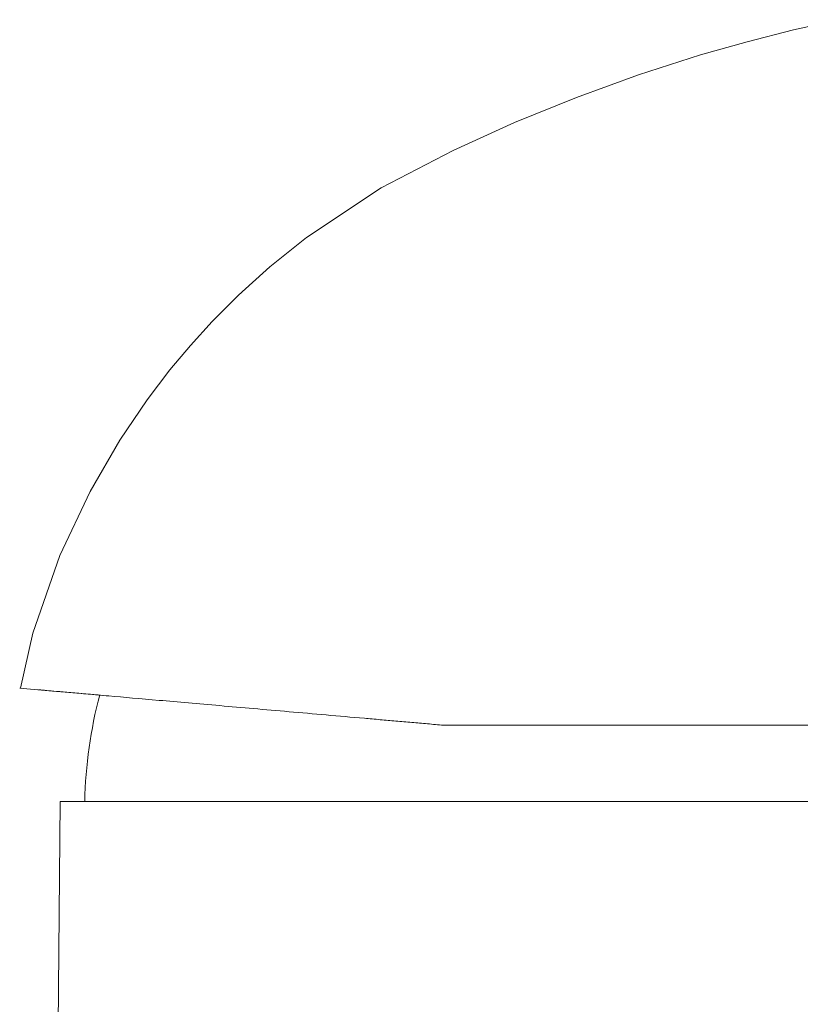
# Model space of a CAD drawing. Header units: millimetres. Extents: x 216.214 to 216.473, y 149.048 to 149.216.
import ezdxf

# ---------------------------------------------------------------- set-up
doc = ezdxf.new("R2010")
doc.units = ezdxf.units.MM
doc.layers.add('SANINDUSA', color=3, linetype='Continuous')

msp = doc.modelspace()

# ---------------------------------------------------------------- linework, layer by layer
at = {"layer": 'SANINDUSA', "linetype": 'Continuous', "lineweight": 15}
for p, q in [((216.2396343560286, 149.1295522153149), (216.2391477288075, 149.1295522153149)), ((216.2396343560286, 149.1295522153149), (216.2646307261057, 149.1295522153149)), ((216.2164947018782, 149.1250522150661), (216.2161467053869, 149.0851757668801)), ((216.2649007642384, 149.1250522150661), (216.2164947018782, 149.1250522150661))]:
    msp.add_line(p, q, dxfattribs=at)
at = {"layer": 'SANINDUSA', "linetype": 'Continuous', "lineweight": 15, "flags": 128}
for points in [[(216.2625573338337, 149.1712496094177), (216.2598314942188, 149.1706406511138), (216.2570907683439, 149.169946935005), (216.2543382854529, 149.1691663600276), (216.2506682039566, 149.1679910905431), (216.2470048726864, 149.1666593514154), (216.2433539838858, 149.1651676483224), (216.2397218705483, 149.1635125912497), (216.2354729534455, 149.1613030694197), (216.2310512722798, 149.1583737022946), (216.2288789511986, 149.1566353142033), (216.2270299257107, 149.1549688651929), (216.2254749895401, 149.1534124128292), (216.2241862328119, 149.1519975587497), (216.2229767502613, 149.1505503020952), (216.2216317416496, 149.1487825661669), (216.2200243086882, 149.1464054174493), (216.218256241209, 149.1433582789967), (216.2164640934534, 149.1395765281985), (216.2148729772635, 149.1349869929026), (216.2141407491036, 149.1317390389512)], [(216.2189662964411, 149.1313178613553), (216.2180161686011, 149.1314009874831), (216.2160482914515, 149.1315731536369), (216.2147294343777, 149.1316885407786), (216.2141003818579, 149.1317435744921)]]:
    msp.add_lwpolyline(points, dxfattribs=at)
at = {"layer": 'SANINDUSA', "linetype": 'Continuous', "lineweight": 15}
msp.add_arc((216.2450713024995, 149.1244717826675), 0.02712977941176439, 165.3118308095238, 178.7740827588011, dxfattribs=at)
for points, knots in [([(216.2152116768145, 149.1316463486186), (216.2152126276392, 149.1316462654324), (216.2152145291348, 149.1316460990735), (216.2152297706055, 149.1316447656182), (216.2152540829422, 149.1316426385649), (216.2152883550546, 149.1316396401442), (216.2153323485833, 149.1316357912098), (216.2153861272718, 149.1316310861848), (216.2154496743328, 149.131625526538), (216.2155229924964, 149.1316191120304), (216.2156060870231, 149.1316118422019), (216.2158204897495, 149.1315930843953), (216.216259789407, 149.1315546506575), (216.2170803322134, 149.1314828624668), (216.2181113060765, 149.1313926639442), (216.219744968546, 149.1312497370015), (216.2222426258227, 149.1310312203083), (216.2252538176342, 149.1307677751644), (216.2279057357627, 149.1305357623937), (216.2300089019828, 149.1303517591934), (216.2321993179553, 149.1301601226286), (216.2340171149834, 149.1300010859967), (216.2354012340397, 149.1298799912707), (216.2363347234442, 149.1297983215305), (216.2372702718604, 149.1297164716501), (216.2382077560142, 149.1296344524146), (216.2388343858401, 149.1295796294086), (216.2391475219, 149.1295522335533)], [0, 0, 0, 0, 0.0124516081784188, 0.02490120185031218, 0.0373541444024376, 0.04981579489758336, 0.06229150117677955, 0.07478659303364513, 0.08730637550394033, 0.09985612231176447, 0.1124410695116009, 0.1250664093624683, 0.1873322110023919, 0.2500851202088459, 0.3123269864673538, 0.3750771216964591, 0.4999969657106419, 0.6248946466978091, 0.6875631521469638, 0.7499189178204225, 0.8127007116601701, 0.8749400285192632, 0.9001724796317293, 0.9252541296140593, 0.9502253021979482, 0.9751268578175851, 1, 1, 1, 1]), ([(216.2189662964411, 149.1313178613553), (216.218311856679, 149.131375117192), (216.2168558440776, 149.1315025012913), (216.2155128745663, 149.1316199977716), (216.2153119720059, 149.1316375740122), (216.2152116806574, 149.1316463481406)], [0, 0, 0, 0, 0.2902124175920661, 0.6456712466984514, 0.9999999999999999, 0.9999999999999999, 0.9999999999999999, 0.9999999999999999])]:
    msp.add_open_spline(points, degree=3, knots=knots, dxfattribs=at)

doc.saveas('drawing.dxf')
